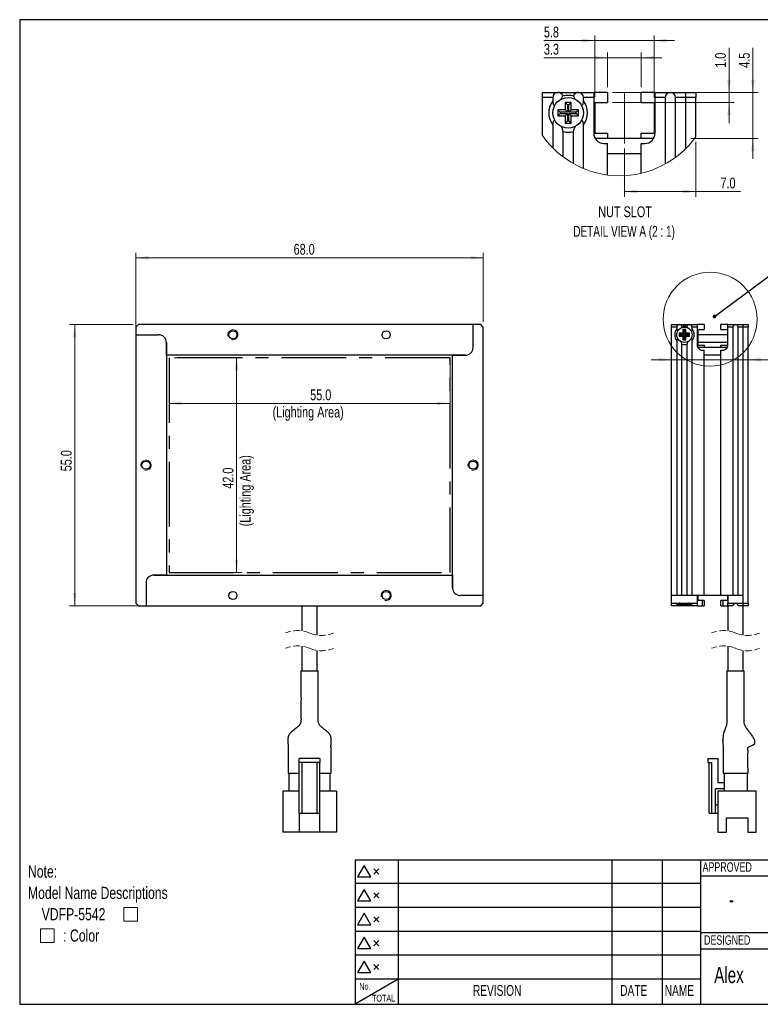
# Model space of a CAD drawing. Header units: millimetres. Extents: x 6 to 294, y 6 to 202.
# Tile 1 of 5: x 6 to 151, y 6 to 199. Entities that reach past the tile are written whole.
import ezdxf

# ---------------------------------------------------------------- set-up
doc = ezdxf.new("R2010")
doc.units = ezdxf.units.MM
doc.linetypes.add('CENTERX2', pattern=[20.32, 12.7, -2.54, 2.54, -2.54])
doc.linetypes.add('HIDDEN', pattern=[1.905, 1.27, -0.635])
doc.styles.add('SLDTEXTSTYLE0', font='TXT', dxfattribs={"width": 0.75})
doc.styles.add('SLDTEXTSTYLE1', font='TXT', dxfattribs={"width": 0.7})
doc.styles.add('SLDTEXTSTYLE7', font='TXT', dxfattribs={"width": 0.690476})
doc.dimstyles.new('SLDDIMSTYLE0', dxfattribs={"dimtxt": 2.116667, "dimasz": 2.5, "dimexe": 0, "dimexo": 0.0625, "dimgap": 0.529167, "dimtad": 1, "dimdec": 1, "dimrnd": 1e-09, "dimzin": 4, "dimdsep": 46, "dimtxsty": 'SLDTEXTSTYLE0', "dimsah": 1, "dimcen": 0.09, "dimadec": 0, "dimazin": 1, "dimtfac": 1, "dimtdec": 1, "dimtmove": 0, "dimatfit": 0, "dimfxl": 1, "dimfrac": 2, "dimtolj": 1, "dimtzin": 12, "dimarcsym": 0})
doc.dimstyles.new('SLDDIMSTYLE1', dxfattribs={"dimtxt": 0.18, "dimasz": 0.7, "dimexe": 0, "dimexo": 0.0625, "dimgap": 0, "dimtad": 0, "dimtih": 1, "dimtoh": 1, "dimdec": 0, "dimrnd": 1e-09, "dimzin": 0, "dimdsep": 46, "dimtxsty": 'Standard', "dimblk1": 'DOT', "dimblk2": 'DOT', "dimsah": 1, "dimcen": 0.09, "dimadec": 0, "dimazin": 0, "dimtfac": 0.7, "dimtdec": 0, "dimtofl": 0, "dimtmove": 0, "dimatfit": 3, "dimldrblk": 'DOT', "dimfxl": 1, "dimfrac": 2, "dimtolj": 1, "dimtzin": 0, "dimarcsym": 0})
doc.dimstyles.new('SLDDIMSTYLE2', dxfattribs={"dimtxt": 2.116667, "dimasz": 2.5, "dimexe": 0, "dimexo": 0.0625, "dimgap": 0.529167, "dimtad": 1, "dimdec": 1, "dimlfac": 0.5, "dimrnd": 1e-09, "dimzin": 12, "dimdsep": 46, "dimtxsty": 'SLDTEXTSTYLE0', "dimsah": 1, "dimcen": 0.09, "dimadec": 0, "dimazin": 3, "dimtfac": 1, "dimtdec": 1, "dimtmove": 0, "dimatfit": 0, "dimfxl": 1, "dimfrac": 2, "dimtolj": 1, "dimtzin": 12, "dimarcsym": 0})
doc.dimstyles.new('SLDDIMSTYLE3', dxfattribs={"dimtxt": 2.116667, "dimasz": 2.5, "dimexe": 0, "dimexo": 0.0625, "dimgap": 0.529167, "dimtad": 1, "dimdec": 1, "dimlfac": 0.5, "dimrnd": 1e-09, "dimzin": 4, "dimdsep": 46, "dimtxsty": 'SLDTEXTSTYLE0', "dimsah": 1, "dimcen": 0.09, "dimadec": 0, "dimazin": 1, "dimtfac": 1, "dimtdec": 1, "dimtofl": 0, "dimtmove": 0, "dimatfit": 3, "dimfxl": 1, "dimfrac": 2, "dimtolj": 1, "dimtzin": 12, "dimarcsym": 0})
doc.dimstyles.new('SLDDIMSTYLE4', dxfattribs={"dimtxt": 2.116667, "dimasz": 2.5, "dimexe": 0, "dimexo": 0.0625, "dimgap": 0.529167, "dimtad": 1, "dimdec": 1, "dimlfac": 0.5, "dimrnd": 1e-09, "dimzin": 4, "dimdsep": 46, "dimtxsty": 'SLDTEXTSTYLE0', "dimsah": 1, "dimcen": 0.09, "dimadec": 0, "dimazin": 1, "dimtfac": 1, "dimtdec": 1, "dimtmove": 0, "dimatfit": 0, "dimfxl": 1, "dimfrac": 2, "dimtolj": 1, "dimtzin": 12, "dimarcsym": 0})
doc.dimstyles.new('SLDDIMSTYLE5', dxfattribs={"dimtxt": 2.116667, "dimasz": 2.5, "dimexe": 0, "dimexo": 0.0625, "dimgap": 0.529167, "dimtad": 1, "dimdec": 1, "dimrnd": 1e-09, "dimzin": 4, "dimdsep": 46, "dimtxsty": 'SLDTEXTSTYLE0', "dimsah": 1, "dimcen": 0.09, "dimadec": 0, "dimazin": 1, "dimtfac": 1, "dimtdec": 1, "dimtofl": 0, "dimtmove": 0, "dimatfit": 3, "dimfxl": 1, "dimfrac": 2, "dimtolj": 1, "dimtzin": 12, "dimarcsym": 0})

# ---------------------------------------------------------------- blocks, each defined once
blk = doc.blocks.new('SW_SYMBOL_AWLD_SQR')
at = {"color": 0, "linetype": 'Continuous', "lineweight": 0}
for p, q in [((1600, 1600), (0, 1600)), ((0, 1600), (0, 0)), ((1600, 0), (1600, 1600)), ((0, 0), (1600, 0))]:
    blk.add_line(p, q, dxfattribs=at)
blk = doc.blocks.new('SW_NOTE_1')
at = {"color": 0, "linetype": 'Continuous', "lineweight": 0, "xscale": 0.0016898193, "yscale": 0.0016898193, "zscale": 0.0016898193}
for p in [(18.74, -7.85), (2.44, -12.03)]:
    blk.add_blockref('SW_SYMBOL_AWLD_SQR', p, dxfattribs=at)
at = {"color": 0, "linetype": 'Continuous', "lineweight": 0, "attachment_point": 1, "style": 'SLDTEXTSTYLE0'}
for s, insert, char_height in [('Note:', (0, 3.07), 2.381), ('Model Name Descriptions', (0, -1.11), 2.3813), ('VDFP-5542', (2.68, -5.28), 2.381), (': Color', (6.9, -9.46), 2.381)]:
    blk.add_mtext(s, dxfattribs=dict(at, insert=insert, char_height=char_height))
blk = doc.blocks.new('_D')
at = {"color": 7, "linetype": 'Continuous', "lineweight": 18}
for p, q in [((133.47, 132.54), (129.47, 132.54)), ((148.47, 132.54), (133.47, 132.54)), ((148.47, 132.54), (168.23, 132.54))]:
    blk.add_line(p, q, dxfattribs=at)
for points in [[(133.47, 132.54), (130.97, 132.89), (130.97, 132.19)], [(148.47, 132.54), (150.97, 132.19), (150.97, 132.89)]]:
    blk.add_solid(points, dxfattribs=at)
at = {"color": 7, "linetype": 'Continuous', "lineweight": 18, "insert": (162.76, 135.27), "char_height": 2.117, "attachment_point": 1, "style": 'SLDTEXTSTYLE0'}
blk.add_mtext('15.0', dxfattribs=at)
blk = doc.blocks.new('_DOT')
at = {"color": 0, "linetype": 'ByBlock', "lineweight": -2}
blk.add_line((-0.5, 0), (-1, 0), dxfattribs=at)
at = {"color": 0, "linetype": 'ByBlock', "const_width": 0.5}
blk.add_lwpolyline([(-0.25, 0, 1), (0.25, 0, 1)], format="xyb", close=True, dxfattribs=at)
blk = doc.blocks.new('_D_1')
at = {"color": 7, "linetype": 'Continuous', "lineweight": 18}
for p, q in [((118.42, 194.95), (108.47, 194.95)), ((118.42, 183.82), (118.42, 195.95)), ((118.42, 194.95), (130.02, 194.95)), ((130.02, 183.82), (130.02, 195.95)), ((130.02, 194.95), (134.02, 194.95))]:
    blk.add_line(p, q, dxfattribs=at)
for points in [[(118.42, 194.95), (115.92, 195.3), (115.92, 194.6)], [(130.02, 194.95), (132.52, 194.6), (132.52, 195.3)]]:
    blk.add_solid(points, dxfattribs=at)
at = {"color": 7, "linetype": 'Continuous', "lineweight": 18, "insert": (108.47, 197.68), "char_height": 2.117, "attachment_point": 1, "style": 'SLDTEXTSTYLE0'}
blk.add_mtext('5.8', dxfattribs=at)
blk = doc.blocks.new('_D_2')
at = {"color": 7, "linetype": 'Continuous', "lineweight": 18}
for p, q in [((120.92, 185.82), (120.92, 192.59)), ((127.52, 185.82), (127.52, 192.59)), ((120.92, 191.59), (108.47, 191.59)), ((120.92, 191.59), (127.52, 191.59)), ((127.52, 191.59), (131.52, 191.59))]:
    blk.add_line(p, q, dxfattribs=at)
for points in [[(120.92, 191.59), (118.42, 191.94), (118.42, 191.24)], [(127.52, 191.59), (130.02, 191.24), (130.02, 191.94)]]:
    blk.add_solid(points, dxfattribs=at)
at = {"color": 7, "linetype": 'Continuous', "lineweight": 18, "insert": (108.47, 194.32), "char_height": 2.117, "attachment_point": 1, "style": 'SLDTEXTSTYLE0'}
blk.add_mtext('3.3', dxfattribs=at)
blk = doc.blocks.new('_D_3')
at = {"color": 7, "linetype": 'Continuous', "lineweight": 18}
for p, q in [((124.22, 173.82), (124.22, 164.42)), ((138.22, 175.17), (138.22, 164.42)), ((124.22, 165.42), (138.22, 165.42)), ((138.22, 165.42), (146.93, 165.42))]:
    blk.add_line(p, q, dxfattribs=at)
for points in [[(124.22, 165.42), (126.72, 165.07), (126.72, 165.77)], [(138.22, 165.42), (135.72, 165.77), (135.72, 165.07)]]:
    blk.add_solid(points, dxfattribs=at)
at = {"color": 7, "linetype": 'Continuous', "lineweight": 18, "insert": (143.02, 168.15), "char_height": 2.117, "attachment_point": 1, "style": 'SLDTEXTSTYLE0'}
blk.add_mtext('7.0', dxfattribs=at)
blk = doc.blocks.new('_D_4')
at = {"color": 7, "linetype": 'Continuous', "lineweight": 18}
for p, q in [((149.37, 184.82), (149.37, 193.54)), ((121.92, 184.82), (150.37, 184.82)), ((149.37, 184.82), (149.37, 175.82)), ((137.22, 175.82), (150.37, 175.82)), ((149.37, 175.82), (149.37, 171.82))]:
    blk.add_line(p, q, dxfattribs=at)
for points in [[(149.37, 184.82), (149.72, 187.32), (149.02, 187.32)], [(149.37, 175.82), (149.02, 173.32), (149.72, 173.32)]]:
    blk.add_solid(points, dxfattribs=at)
at = {"color": 7, "linetype": 'Continuous', "lineweight": 18, "insert": (146.64, 189.63), "char_height": 2.117, "attachment_point": 1, "rotation": 90, "style": 'SLDTEXTSTYLE0'}
blk.add_mtext('4.5', dxfattribs=at)
blk = doc.blocks.new('_D_5')
at = {"color": 7, "linetype": 'Continuous', "lineweight": 18}
for p, q in [((144.7, 184.82), (144.7, 193.54)), ((121.92, 184.82), (145.7, 184.82)), ((144.7, 184.82), (144.7, 182.82)), ((121.92, 182.82), (145.7, 182.82)), ((144.7, 182.82), (144.7, 178.82))]:
    blk.add_line(p, q, dxfattribs=at)
for points in [[(144.7, 184.82), (145.05, 187.32), (144.35, 187.32)], [(144.7, 182.82), (144.35, 180.32), (145.05, 180.32)]]:
    blk.add_solid(points, dxfattribs=at)
at = {"color": 7, "linetype": 'Continuous', "lineweight": 18, "insert": (141.97, 189.63), "char_height": 2.117, "attachment_point": 1, "rotation": 90, "style": 'SLDTEXTSTYLE0'}
blk.add_mtext('1.0', dxfattribs=at)
blk = doc.blocks.new('SW_NOTE_4')
at = {"color": 0, "linetype": 'Continuous', "lineweight": 18, "attachment_point": 2}
for s, insert, char_height, style in [('NUT SLOT', (6.09, 2.73), 2.117, 'SLDTEXTSTYLE0'), ('DETAIL VIEW A (2 : 1)', (5.9, -1.09), 2.1167, 'SLDTEXTSTYLE7')]:
    blk.add_mtext(s, dxfattribs=dict(at, insert=insert, char_height=char_height, style=style))
blk = doc.blocks.new('_D_6')
at = {"color": 7, "linetype": 'Continuous', "lineweight": 18}
for p, q in [((28.62, 138.41), (28.62, 153.46)), ((28.62, 152.46), (96.62, 152.46)), ((96.62, 139.91), (96.62, 153.46))]:
    blk.add_line(p, q, dxfattribs=at)
for points in [[(28.62, 152.46), (31.12, 152.11), (31.12, 152.81)], [(96.62, 152.46), (94.12, 152.81), (94.12, 152.11)]]:
    blk.add_solid(points, dxfattribs=at)
at = {"color": 7, "linetype": 'Continuous', "lineweight": 18, "insert": (59.5, 155.19), "char_height": 2.117, "attachment_point": 1, "style": 'SLDTEXTSTYLE0'}
blk.add_mtext('68.0', dxfattribs=at)
blk = doc.blocks.new('_D_7')
at = {"color": 7, "linetype": 'Continuous', "lineweight": 18}
for p, q in [((28.12, 139.41), (15.68, 139.41)), ((16.68, 139.41), (16.68, 84.41)), ((29.62, 84.41), (15.68, 84.41))]:
    blk.add_line(p, q, dxfattribs=at)
for points in [[(16.68, 139.41), (16.33, 136.91), (17.03, 136.91)], [(16.68, 84.41), (17.03, 86.91), (16.33, 86.91)]]:
    blk.add_solid(points, dxfattribs=at)
at = {"color": 7, "linetype": 'Continuous', "lineweight": 18, "insert": (13.95, 110.71), "char_height": 2.117, "attachment_point": 1, "rotation": 90, "style": 'SLDTEXTSTYLE0'}
blk.add_mtext('55.0', dxfattribs=at)
blk = doc.blocks.new('_D_8')
at = {"color": 7, "linetype": 'Continuous', "lineweight": 18}
for p, q in [((35.12, 131.91), (35.12, 122.99)), ((90.12, 131.91), (90.12, 122.99)), ((90.12, 123.99), (35.12, 123.99))]:
    blk.add_line(p, q, dxfattribs=at)
for points in [[(35.12, 123.99), (37.62, 123.64), (37.62, 124.34)], [(90.12, 123.99), (87.62, 124.34), (87.62, 123.64)]]:
    blk.add_solid(points, dxfattribs=at)
at = {"color": 7, "linetype": 'Continuous', "lineweight": 18, "attachment_point": 1, "style": 'SLDTEXTSTYLE0'}
for s, insert, char_height in [('55.0', (62.74, 126.72), 2.117), ('(Lighting Area)', (55.38, 123.35), 2.1167)]:
    blk.add_mtext(s, dxfattribs=dict(at, insert=insert, char_height=char_height))
blk = doc.blocks.new('_D_9')
at = {"color": 7, "linetype": 'Continuous', "lineweight": 18}
for p, q in [((36.12, 132.91), (49.35, 132.91)), ((48.35, 132.91), (48.35, 90.91)), ((36.12, 90.91), (49.35, 90.91))]:
    blk.add_line(p, q, dxfattribs=at)
for points in [[(48.35, 132.91), (48, 130.41), (48.7, 130.41)], [(48.35, 90.91), (48.7, 93.41), (48, 93.41)]]:
    blk.add_solid(points, dxfattribs=at)
at = {"color": 7, "linetype": 'Continuous', "lineweight": 18, "attachment_point": 1, "rotation": 90, "style": 'SLDTEXTSTYLE0'}
for s, insert, char_height in [('(Lighting Area)', (48.98, 99.94), 2.1167), ('42.0', (45.62, 107.3), 2.117)]:
    blk.add_mtext(s, dxfattribs=dict(at, insert=insert, char_height=char_height))

msp = doc.modelspace()

# ---------------------------------------------------------------- linework, layer by layer
at = {"color": 7, "linetype": 'Continuous', "lineweight": 25}
for p, q in [((5.9, 199.04), (5.9, 6.45)), ((291.14, 199.04), (5.9, 199.04)), ((108.22, 184.82), (111.22, 184.82)), ((108.22, 183.82), (108.22, 184.82)), ((108.22, 176.36), (108.22, 183.82)), ((110.22, 183.82), (108.22, 183.82)), ((110.22, 183.82), (110.22, 183.15)), ((111.22, 184.82), (115.22, 184.82)), ((115.22, 184.82), (118.22, 184.82)), ((116.22, 183.15), (116.22, 183.82)), ((118.22, 183.82), (116.22, 183.82)), ((118.22, 184.82), (118.22, 183.82)), ((120.92, 184.82), (118.22, 184.82)), ((118.22, 183.82), (118.22, 176.82)), ((120.92, 184.82), (120.92, 182.82)), ((127.52, 182.82), (127.52, 184.82)), ((130.22, 184.82), (127.52, 184.82)), ((130.22, 184.82), (133.22, 184.82)), ((130.22, 183.82), (130.22, 184.82)), ((132.22, 183.82), (130.22, 183.82)), ((130.22, 176.82), (130.22, 183.82)), ((132.22, 183.82), (132.22, 170.83)), ((133.22, 184.82), (136.22, 184.82)), ((134.22, 172.11), (134.22, 183.82)), ((136.22, 183.82), (134.22, 183.82)), ((136.22, 184.82), (138.22, 184.82)), ((136.22, 183.82), (136.22, 184.82)), ((136.22, 173.83), (136.22, 183.82)), ((138.22, 183.82), (136.22, 183.82)), ((138.22, 184.82), (138.22, 183.82)), ((138.22, 176.17), (138.22, 183.82)), ((112.62, 181.42), (111.22, 181.42)), ((111.22, 181.42), (111.22, 180.22)), ((111.66, 180.98), (111.22, 181.42)), ((113.82, 182.82), (112.62, 182.82)), ((112.62, 182.82), (112.62, 181.42)), ((113.06, 182.38), (112.62, 182.82)), ((113.06, 180.98), (112.62, 181.42)), ((113.06, 182.38), (113.06, 180.98)), ((113.37, 182.38), (113.06, 182.38)), ((113.37, 182.38), (113.82, 182.82)), ((113.37, 180.98), (113.37, 182.38)), ((113.37, 180.98), (113.82, 181.42)), ((113.82, 181.42), (113.82, 182.82)), ((115.22, 181.42), (113.82, 181.42)), ((114.77, 180.98), (115.22, 181.42)), ((115.22, 180.22), (115.22, 181.42)), ((118.42, 182.82), (120.92, 182.82)), ((118.42, 182.82), (118.42, 176.82)), ((127.52, 182.82), (130.02, 182.82)), ((130.02, 182.82), (130.02, 176.82)), ((111.66, 180.67), (111.22, 180.22)), ((111.22, 180.22), (112.62, 180.22)), ((113.06, 180.98), (111.66, 180.98)), ((111.66, 180.98), (111.66, 180.67)), ((111.66, 180.67), (113.06, 180.67)), ((113.06, 180.67), (112.62, 180.22)), ((112.62, 180.22), (112.62, 178.82)), ((113.06, 179.27), (112.62, 178.82)), ((113.06, 180.67), (113.06, 179.27)), ((113.06, 179.27), (113.37, 179.27)), ((114.77, 180.98), (113.37, 180.98)), ((113.37, 179.27), (113.37, 180.67)), ((113.37, 180.67), (113.82, 180.22)), ((113.37, 180.67), (114.77, 180.67)), ((113.37, 179.27), (113.82, 178.82)), ((113.82, 178.82), (113.82, 180.22)), ((113.82, 180.22), (115.22, 180.22)), ((114.77, 180.67), (114.77, 180.98)), ((114.77, 180.67), (115.22, 180.22)), ((110.22, 178.49), (110.22, 173.97)), ((112.62, 178.82), (113.82, 178.82)), ((116.22, 169.93), (116.22, 178.49)), ((112.22, 172.22), (112.22, 177.15)), ((114.22, 177.15), (114.22, 170.9)), ((118.42, 176.82), (120.92, 176.82)), ((120.92, 176.82), (120.92, 175.82)), ((127.52, 175.82), (120.92, 175.82)), ((127.52, 175.82), (127.52, 176.82)), ((127.52, 176.82), (130.02, 176.82)), ((120.22, 174.82), (120.92, 174.82)), ((120.92, 168.67), (120.92, 174.82)), ((127.52, 169.01), (127.52, 174.82)), ((127.52, 174.82), (128.22, 174.82)), ((127.52, 172.82), (120.92, 172.82)), ((29.12, 139.41), (28.62, 138.91)), ((28.62, 138.91), (28.62, 137.41)), ((94.62, 139.41), (29.12, 139.41)), ((94.62, 134.91), (94.62, 139.41)), ((96.12, 139.41), (94.62, 139.41)), ((96.62, 138.91), (96.12, 139.41)), ((96.62, 86.41), (96.62, 138.91)), ((133.47, 139.41), (134.97, 139.41)), ((133.47, 138.91), (133.47, 139.41)), ((133.47, 86.41), (133.47, 138.91)), ((134.47, 138.91), (133.47, 138.91)), ((134.47, 138.91), (134.47, 138.57)), ((134.97, 139.41), (136.97, 139.41)), ((136.97, 139.41), (138.47, 139.41)), ((137.47, 138.57), (137.47, 138.91)), ((138.47, 138.91), (137.47, 138.91)), ((138.47, 139.41), (138.47, 138.91)), ((139.82, 139.41), (138.47, 139.41)), ((138.47, 138.91), (138.47, 135.41)), ((139.82, 139.41), (139.82, 138.41)), ((143.12, 138.41), (143.12, 139.41)), ((144.47, 139.41), (143.12, 139.41)), ((144.47, 139.41), (145.97, 139.41)), ((144.47, 138.91), (144.47, 139.41)), ((145.47, 138.91), (144.47, 138.91)), ((144.47, 135.41), (144.47, 138.91)), ((145.47, 138.91), (145.47, 86.41)), ((145.97, 139.41), (147.47, 139.41)), ((146.47, 86.41), (146.47, 138.91)), ((147.47, 138.91), (146.47, 138.91)), ((147.47, 139.41), (148.47, 139.41)), ((147.47, 138.91), (147.47, 139.41)), ((147.47, 84.91), (147.47, 138.91)), ((148.47, 138.91), (147.47, 138.91)), ((147.47, 86.41), (147.47, 138.91)), ((148.47, 139.41), (148.47, 138.91)), ((148.47, 84.91), (148.47, 138.91)), ((28.62, 137.41), (33.12, 137.41)), ((28.62, 137.41), (28.62, 84.91)), ((135.67, 137.71), (134.97, 137.71)), ((134.97, 137.71), (134.97, 137.11)), ((135.19, 137.48), (134.97, 137.71)), ((135.19, 137.33), (134.97, 137.11)), ((134.97, 137.11), (135.67, 137.11)), ((135.89, 137.48), (135.19, 137.48)), ((135.19, 137.48), (135.19, 137.33)), ((135.19, 137.33), (135.89, 137.33)), ((136.27, 138.41), (135.67, 138.41)), ((135.67, 138.41), (135.67, 137.71)), ((135.89, 138.18), (135.67, 138.41)), ((135.89, 137.48), (135.67, 137.71)), ((135.89, 137.33), (135.67, 137.11)), ((135.67, 137.11), (135.67, 136.41)), ((135.89, 138.18), (135.89, 137.48)), ((136.05, 138.18), (135.89, 138.18)), ((135.89, 137.33), (135.89, 136.63)), ((136.05, 138.18), (136.27, 138.41)), ((136.05, 137.48), (136.05, 138.18)), ((136.05, 137.48), (136.27, 137.71)), ((136.75, 137.48), (136.05, 137.48)), ((136.05, 136.63), (136.05, 137.33)), ((136.05, 137.33), (136.27, 137.11)), ((136.05, 137.33), (136.75, 137.33)), ((136.27, 137.71), (136.27, 138.41)), ((136.97, 137.71), (136.27, 137.71)), ((136.27, 136.41), (136.27, 137.11)), ((136.27, 137.11), (136.97, 137.11)), ((136.75, 137.48), (136.97, 137.71)), ((136.75, 137.33), (136.75, 137.48)), ((136.75, 137.33), (136.97, 137.11)), ((136.97, 137.11), (136.97, 137.71)), ((138.57, 138.41), (139.82, 138.41)), ((138.57, 138.41), (138.57, 135.41)), ((139.82, 137.41), (138.57, 137.41)), ((143.12, 137.41), (139.82, 137.41)), ((143.12, 138.41), (144.37, 138.41)), ((144.37, 137.41), (143.12, 137.41)), ((144.37, 138.41), (144.37, 135.41)), ((34.62, 135.91), (34.62, 90.41)), ((34.62, 133.41), (34.62, 135.91)), ((134.47, 136.24), (134.47, 86.41)), ((135.47, 86.41), (135.47, 135.57)), ((135.89, 136.63), (135.67, 136.41)), ((135.67, 136.41), (136.27, 136.41)), ((135.89, 136.63), (136.05, 136.63)), ((136.05, 136.63), (136.27, 136.41)), ((136.47, 135.57), (136.47, 86.41)), ((137.47, 86.41), (137.47, 136.24)), ((138.57, 135.41), (139.82, 135.41)), ((139.82, 135.41), (139.82, 134.91)), ((143.12, 134.91), (139.82, 134.91)), ((143.12, 134.91), (143.12, 135.41)), ((143.12, 135.41), (144.37, 135.41)), ((93.12, 133.41), (34.62, 133.41)), ((90.62, 87.91), (90.62, 133.41)), ((90.62, 133.41), (93.12, 133.41)), ((139.47, 134.41), (139.82, 134.41)), ((139.82, 86.41), (139.82, 134.41)), ((143.12, 133.41), (139.82, 133.41)), ((143.12, 86.41), (143.12, 134.41)), ((143.12, 134.41), (143.47, 134.41)), ((30.62, 88.91), (30.62, 84.41)), ((34.62, 90.41), (32.12, 90.41)), ((32.12, 90.41), (90.62, 90.41)), ((90.62, 90.41), (90.62, 87.91)), ((28.62, 84.91), (29.12, 84.41)), ((96.62, 86.41), (92.12, 86.41)), ((96.12, 84.41), (96.62, 84.91)), ((96.62, 84.91), (96.62, 86.41)), ((134.47, 86.41), (133.47, 86.41)), ((133.47, 84.91), (133.47, 86.41)), ((138.47, 86.41), (133.47, 86.41)), ((133.47, 84.91), (134.97, 84.91)), ((133.47, 84.41), (133.47, 84.91)), ((134.67, 84.81), (134.57, 84.71)), ((134.97, 84.91), (136.97, 84.91)), ((136.47, 86.41), (135.47, 86.41)), ((136.97, 84.91), (138.47, 84.91)), ((137.37, 84.71), (137.27, 84.81)), ((139.82, 86.41), (137.47, 86.41)), ((138.47, 86.41), (138.47, 84.91)), ((138.47, 84.91), (138.47, 84.41)), ((138.57, 86.41), (138.57, 85.41)), ((139.47, 85.41), (138.57, 85.41)), ((139.47, 85.41), (139.47, 84.41)), ((139.82, 85.41), (139.47, 85.41)), ((143.12, 86.41), (139.82, 86.41)), ((139.82, 85.41), (139.82, 84.41)), ((145.47, 86.41), (143.12, 86.41)), ((143.12, 84.41), (143.12, 85.41)), ((143.47, 85.41), (143.12, 85.41)), ((143.47, 85.41), (143.47, 84.41)), ((144.37, 85.41), (143.47, 85.41)), ((144.37, 86.41), (144.37, 85.41)), ((144.47, 86.41), (144.47, 84.91)), ((147.47, 86.41), (144.47, 86.41)), ((144.47, 84.91), (145.97, 84.91)), ((144.47, 84.41), (144.47, 84.91)), ((145.97, 84.91), (147.47, 84.91)), ((147.47, 86.41), (146.47, 86.41)), ((147.47, 84.91), (147.47, 86.41)), ((147.47, 84.91), (148.47, 84.91)), ((147.47, 84.41), (147.47, 84.91)), ((148.47, 84.91), (148.47, 84.41)), ((29.12, 84.41), (30.62, 84.41)), ((30.62, 84.41), (96.12, 84.41)), ((61.12, 84.41), (61.12, 79.49)), ((64.12, 78.67), (64.12, 84.41)), ((134.47, 84.41), (133.47, 84.41)), ((135.97, 84.41), (134.47, 84.41)), ((135.97, 84.61), (134.51, 84.61)), ((137.43, 84.61), (135.97, 84.61)), ((137.47, 84.41), (135.97, 84.41)), ((138.47, 84.41), (137.47, 84.41)), ((138.47, 84.41), (139.47, 84.41)), ((139.47, 84.41), (139.82, 84.41)), ((143.12, 84.41), (143.47, 84.41)), ((143.47, 84.41), (144.47, 84.41)), ((144.47, 84.41), (144.47, 79.49)), ((145.47, 84.41), (144.47, 84.41)), ((147.47, 84.41), (146.47, 84.41)), ((147.47, 78.67), (147.47, 84.41)), ((148.47, 84.41), (147.47, 84.41)), ((61.12, 76.49), (61.12, 71.67)), ((64.12, 71.67), (64.12, 75.67)), ((144.47, 76.49), (144.47, 71.67)), ((147.47, 71.67), (147.47, 75.67)), ((60.92, 71.67), (64.32, 71.67)), ((144.27, 71.67), (147.67, 71.67)), ((149.37, 58.76), (149.42, 58.66)), ((64.62, 54.52), (60.62, 54.52)), ((60.62, 53.72), (60.62, 54.52)), ((64.62, 54.52), (64.62, 53.72)), ((140.52, 54.52), (140.52, 53.72)), ((140.52, 54.52), (142.52, 54.52)), ((142.52, 54.52), (142.52, 49.82)), ((64.62, 53.72), (60.62, 53.72)), ((60.62, 43.82), (60.62, 53.72)), ((61.12, 53.72), (61.12, 43.82)), ((64.12, 43.82), (64.12, 53.72)), ((64.62, 43.82), (64.62, 53.72)), ((140.52, 53.72), (141.32, 53.72)), ((140.82, 43.82), (140.82, 53.72)), ((141.32, 43.82), (141.32, 53.72)), ((58.42, 51.67), (58.92, 51.67)), ((58.62, 48.12), (58.62, 51.67)), ((58.92, 51.67), (60.62, 51.67)), ((64.62, 51.67), (66.32, 51.67)), ((66.32, 51.67), (66.82, 51.67)), ((66.62, 51.67), (66.62, 48.12)), ((143.52, 51.67), (144.02, 51.67)), ((143.72, 51.67), (143.72, 48.12)), ((144.02, 51.67), (147.92, 51.67)), ((147.92, 51.67), (148.42, 51.67)), ((148.22, 51.67), (148.22, 48.12)), ((143.72, 48.62), (142.02, 48.62)), ((142.02, 43.82), (142.02, 48.62)), ((142.52, 49.82), (143.72, 49.82)), ((57.37, 48.12), (57.37, 40.12)), ((60.62, 48.12), (57.37, 48.12)), ((67.87, 48.12), (64.62, 48.12)), ((67.87, 48.12), (67.87, 40.12)), ((142.52, 48.12), (142.52, 40.12)), ((150.02, 48.12), (142.52, 48.12)), ((150.02, 40.12), (150.02, 48.12)), ((142.52, 45.42), (142.02, 45.42)), ((60.62, 43.82), (61.12, 43.82)), ((60.62, 43.82), (60.62, 40.12)), ((61.12, 43.82), (64.12, 43.82)), ((64.12, 43.82), (64.62, 43.82)), ((64.62, 40.12), (64.62, 43.82)), ((140.82, 43.82), (141.32, 43.82)), ((141.32, 43.82), (142.02, 43.82)), ((142.02, 43.82), (142.42, 43.82)), ((142.52, 43.92), (142.42, 43.82)), ((144.2, 42.92), (148.35, 42.92)), ((144.2, 40.12), (144.2, 42.92)), ((148.35, 42.92), (148.35, 40.12)), ((60.62, 40.12), (57.37, 40.12)), ((64.62, 40.12), (60.62, 40.12)), ((67.87, 40.12), (64.62, 40.12)), ((142.52, 40.12), (144.2, 40.12)), ((148.35, 40.12), (150.02, 40.12)), ((71.56, 34.72), (71.56, 6.45)), ((71.56, 34.72), (139.14, 34.72)), ((79.94, 34.72), (79.94, 6.45)), ((121.79, 34.72), (121.79, 6.45)), ((131.64, 34.72), (131.64, 6.45)), ((139.14, 34.72), (139.14, 6.45)), ((139.14, 34.72), (291.14, 34.72)), ((73.31, 33.6), (72.02, 31.36)), ((74.6, 31.36), (73.31, 33.6)), ((75.18, 31.93), (76.18, 32.93)), ((75.18, 32.93), (76.18, 31.93)), ((72.02, 31.36), (74.6, 31.36)), ((291.14, 31.52), (139.14, 31.52)), ((79.94, 30.05), (71.56, 30.05)), ((73.31, 28.93), (72.02, 26.69)), ((74.6, 26.69), (73.31, 28.93)), ((91.14, 30.05), (79.94, 30.05)), ((102.34, 30.05), (91.14, 30.05)), ((139.14, 30.05), (102.34, 30.05)), ((75.18, 27.26), (76.18, 28.26)), ((75.18, 28.26), (76.18, 27.26)), ((79.94, 25.39), (71.56, 25.39)), ((72.02, 26.69), (74.6, 26.69)), ((91.14, 25.39), (79.94, 25.39)), ((102.34, 25.39), (91.14, 25.39)), ((139.14, 25.39), (102.34, 25.39)), ((73.31, 24.26), (72.02, 22.02)), ((74.6, 22.02), (73.31, 24.26)), ((75.18, 22.59), (76.18, 23.59)), ((75.18, 23.59), (76.18, 22.59)), ((72.02, 22.02), (74.6, 22.02)), ((79.94, 20.72), (71.56, 20.72)), ((73.31, 19.59), (72.02, 17.35)), ((74.6, 17.35), (73.31, 19.59)), ((91.14, 20.72), (79.94, 20.72)), ((102.34, 20.72), (91.14, 20.72)), ((139.14, 20.72), (102.34, 20.72)), ((163.14, 20.45), (139.14, 20.45)), ((72.02, 17.35), (74.6, 17.35)), ((75.18, 17.92), (76.18, 18.92)), ((75.18, 18.92), (76.18, 17.92)), ((79.94, 16.05), (71.56, 16.05)), ((91.14, 16.05), (79.94, 16.05)), ((102.34, 16.05), (91.14, 16.05)), ((139.14, 16.05), (102.34, 16.05)), ((163.14, 17.25), (139.14, 17.25)), ((73.31, 14.92), (72.02, 12.68)), ((74.6, 12.68), (73.31, 14.92)), ((75.18, 13.25), (76.18, 14.25)), ((75.18, 14.25), (76.18, 13.25)), ((72.02, 12.68), (74.6, 12.68)), ((79.94, 11.39), (71.56, 11.39)), ((79.94, 11.39), (71.56, 6.45)), ((91.14, 11.39), (79.94, 11.39)), ((102.34, 11.39), (91.14, 11.39)), ((139.14, 11.39), (102.34, 11.39)), ((5.9, 6.45), (291.14, 6.45))]:
    msp.add_line(p, q, dxfattribs=at)
at = {"color": 7, "linetype": 'CENTERX2', "lineweight": 18}
msp.add_line((124.22, 184.82), (124.22, 174.82), dxfattribs=at)
at = {"color": 8, "linetype": 'Continuous', "lineweight": 25}
for p, q in [((120.92, 175.82), (118.48, 175.82)), ((129.95, 175.82), (127.52, 175.82)), ((144.37, 135.91), (138.57, 135.91)), ((139.82, 134.91), (138.6, 134.91)), ((144.34, 134.91), (143.12, 134.91))]:
    msp.add_line(p, q, dxfattribs=at)
at = {"color": 7, "linetype": 'CENTERX2'}
for p, q in [((35.12, 132.91), (35.12, 90.91)), ((90.12, 132.91), (35.12, 132.91)), ((90.12, 90.91), (90.12, 132.91)), ((35.12, 90.91), (90.12, 90.91))]:
    msp.add_line(p, q, dxfattribs=at)
at = {"color": 7, "linetype": 'Continuous', "lineweight": 25}
for centre, radius in [((113.22, 180.82), 3), ((135.97, 137.41), 1.5), ((47.62, 137.41), 0.8), ((77.62, 137.41), 0.8), ((30.62, 111.91), 0.8), ((94.62, 111.91), 0.8), ((47.62, 86.41), 0.8), ((77.62, 86.41), 0.8)]:
    msp.add_circle(centre, radius, dxfattribs=at)
at = {"color": 7, "linetype": 'Continuous', "lineweight": 18}
msp.add_circle((141, 140.45), 9.19, dxfattribs=at)
at = {"color": 7, "linetype": 'Continuous', "lineweight": 25}
for centre, radius, start, end in [((113.22, 180.82), 3.8, 142.1362, 217.8638), ((111.22, 183.82), 1, 90.0009, 179.9992), ((111.22, 183.82), 1, 18.5796, 89.9985), ((115.22, 183.82), 1, 90.0012, 161.4206), ((115.22, 183.82), 1, 0.0012, 89.9987), ((113.22, 180.82), 3.8, 322.1363, 37.8637), ((133.22, 183.82), 1, 90.0014, 179.9987), ((133.22, 183.82), 1, 0.0008, 89.9991), ((113.22, 180.82), 3.8, 254.7417, 285.2583), ((120.22, 176.82), 2, 179.9996, 270.0003), ((128.22, 176.82), 2, 269.9997, 0.0004), ((134.97, 138.91), 0.5, 90.0009, 179.9992), ((134.97, 138.91), 0.5, 18.5796, 89.9985), ((136.97, 138.91), 0.5, 90.0005, 161.4213), ((136.97, 138.91), 0.5, 0.0012, 89.9987), ((145.97, 138.91), 0.5, 90.001, 179.9991), ((145.97, 138.91), 0.5, 0.0007, 89.9991), ((33.12, 135.91), 1.5, 360, 90.0002), ((135.97, 137.41), 1.9, 142.1364, 217.8636), ((135.97, 137.41), 1.9, 322.1363, 37.8637), ((93.12, 134.91), 1.5, 270, 0.0001), ((135.97, 137.41), 1.9, 254.7434, 285.2566), ((139.47, 135.41), 1, 179.9995, 270.0004), ((143.47, 135.41), 1, 269.9997, 0.0005), ((32.12, 88.91), 1.5, 90, 179.9999), ((92.12, 87.91), 1.5, 180, 270), ((134.97, 84.41), 0.5, 89.9999, 180), ((134.97, 84.41), 0.5, 18.5786, 90.0001), ((136.97, 84.41), 0.5, 89.9996, 161.4217), ((136.97, 84.41), 0.5, 359.9999, 90.0002), ((145.97, 84.41), 0.5, 89.9999, 180), ((145.97, 84.41), 0.5, 359.9999, 90.0002)]:
    msp.add_arc(centre, radius, start, end, dxfattribs=at)
at = {"color": 7, "linetype": 'Continuous', "lineweight": 18}
msp.add_arc((123.29, 186.9), 18.39, 214.9617, 324.2851, dxfattribs=at)
at = {"color": 7, "linetype": 'Continuous', "lineweight": 0}
for centre, start, end in [((47.62, 137.41), 254.9984, 194.9997), ((30.62, 111.91), 254.999, 194.9997), ((94.62, 111.91), 254.9998, 194.9999), ((77.62, 86.41), 254.9985, 194.9997)]:
    msp.add_arc(centre, 1, start, end, dxfattribs=at)
at = {"color": 7, "linetype": 'HIDDEN', "lineweight": 18}
for centre, start, end in [((60.28, 73.47), 67.3801, 112.6199), ((64.96, 84.69), 247.3801, 292.6199), ((143.63, 73.47), 67.3801, 112.6199), ((148.31, 84.69), 247.3801, 292.6199), ((60.28, 70.47), 67.3801, 112.6199), ((64.96, 81.69), 247.3801, 292.6199), ((143.63, 70.47), 67.3801, 112.6199), ((148.31, 81.69), 247.3801, 292.6199)]:
    msp.add_arc(centre, 6.08, start, end, dxfattribs=at)
at = {"color": 7, "linetype": 'Continuous', "lineweight": 25}
for points, knots in [([(110.22, 183.15), (110.22, 182.99), (110.24, 182.74), (110.33, 182.45), (110.45, 182.33), (110.56, 182.3), (110.65, 182.32), (110.69, 182.35), (110.71, 182.36)], [0, 0, 0, 0, 0.417247, 0.678363, 0.768156, 0.858943, 0.946113, 1, 1, 1, 1]), ([(111.71, 183.35), (111.78, 183.43), (111.98, 183.67), (112.09, 183.95), (112.16, 184.14)], [0, 0, 0, 0, 0.348539, 1, 1, 1, 1]), ([(114.27, 184.14), (113.98, 184.17), (113.28, 184.26), (112.58, 184.18), (112.16, 184.14)], [0, 0, 0, 0, 0.410815, 1, 1, 1, 1]), ([(114.27, 184.14), (114.28, 184.12), (114.34, 183.91), (114.48, 183.63), (114.67, 183.42), (114.72, 183.35)], [0, 0, 0, 0, 0.068742, 0.716208, 1, 1, 1, 1]), ([(115.79, 182.33), (115.81, 182.32), (115.87, 182.3), (115.96, 182.32), (116.07, 182.41), (116.2, 182.69), (116.21, 182.96), (116.22, 183.15)], [0, 0, 0, 0, 0.072289, 0.160357, 0.262845, 0.453889, 1, 1, 1, 1]), ([(110.69, 179.3), (110.68, 179.3), (110.65, 179.32), (110.57, 179.34), (110.47, 179.32), (110.36, 179.23), (110.24, 178.95), (110.23, 178.68), (110.22, 178.49)], [0, 0, 0, 0, 0.018446, 0.112075, 0.196367, 0.294459, 0.47731, 1, 1, 1, 1]), ([(116.22, 178.49), (116.21, 178.65), (116.2, 178.9), (116.1, 179.19), (115.98, 179.31), (115.88, 179.34), (115.79, 179.32), (115.74, 179.29), (115.73, 179.28)], [0, 0, 0, 0, 0.418955, 0.68114, 0.7713, 0.862459, 0.949986, 1, 1, 1, 1]), ([(112.22, 177.15), (112.2, 177.29), (112.16, 177.63), (111.94, 178.01), (111.76, 178.23), (111.7, 178.3)], [0, 0, 0, 0, 0.322403, 0.78414, 1, 1, 1, 1]), ([(114.68, 178.23), (114.62, 178.17), (114.45, 177.95), (114.26, 177.58), (114.23, 177.27), (114.22, 177.15)], [0, 0, 0, 0, 0.204429, 0.718305, 1, 1, 1, 1]), ([(135.22, 138.67), (135.25, 138.71), (135.35, 138.83), (135.41, 138.97), (135.44, 139.06)], [0, 0, 0, 0, 0.348552, 1, 1, 1, 1]), ([(136.5, 139.06), (136.35, 139.08), (136, 139.13), (135.65, 139.09), (135.44, 139.06)], [0, 0, 0, 0, 0.410816, 1, 1, 1, 1]), ([(136.5, 139.06), (136.5, 139.05), (136.53, 138.95), (136.6, 138.81), (136.7, 138.7), (136.72, 138.67)], [0, 0, 0, 0, 0.068742, 0.716207, 1, 1, 1, 1]), ([(134.47, 138.57), (134.47, 138.49), (134.48, 138.36), (134.53, 138.22), (134.59, 138.16), (134.64, 138.15), (134.69, 138.16), (134.71, 138.17), (134.72, 138.17)], [0, 0, 0, 0, 0.417257, 0.678371, 0.768164, 0.858948, 0.946113, 1, 1, 1, 1]), ([(137.26, 138.16), (137.27, 138.16), (137.3, 138.15), (137.34, 138.16), (137.4, 138.2), (137.46, 138.34), (137.47, 138.47), (137.47, 138.57)], [0, 0, 0, 0, 0.072286, 0.160355, 0.262841, 0.453882, 1, 1, 1, 1]), ([(134.71, 136.64), (134.7, 136.64), (134.69, 136.66), (134.65, 136.66), (134.6, 136.66), (134.54, 136.61), (134.48, 136.47), (134.47, 136.34), (134.47, 136.24)], [0, 0, 0, 0, 0.01844, 0.112071, 0.196362, 0.294462, 0.4773, 1, 1, 1, 1]), ([(135.47, 135.57), (135.46, 135.64), (135.44, 135.81), (135.33, 136), (135.24, 136.11), (135.21, 136.15)], [0, 0, 0, 0, 0.322403, 0.78414, 1, 1, 1, 1]), ([(136.7, 136.11), (136.67, 136.08), (136.58, 135.97), (136.49, 135.79), (136.48, 135.63), (136.47, 135.57)], [0, 0, 0, 0, 0.20443, 0.718305, 1, 1, 1, 1]), ([(137.47, 136.24), (137.47, 136.32), (137.46, 136.45), (137.41, 136.59), (137.35, 136.65), (137.3, 136.66), (137.26, 136.66), (137.23, 136.64), (137.23, 136.64)], [0, 0, 0, 0, 0.418951, 0.681133, 0.771301, 0.862456, 0.94998, 1, 1, 1, 1]), ([(136.5, 84.56), (136.35, 84.58), (136, 84.63), (135.65, 84.59), (135.44, 84.56)], [0, 0, 0, 0, 0.410816, 1, 1, 1, 1]), ([(60.92, 71.67), (60.92, 70.9), (60.93, 69.47), (60.94, 67.51), (60.95, 65.91), (60.94, 64.75), (60.93, 63.93), (60.91, 63.34), (60.91, 62.74), (60.97, 62.11), (60.92, 61.51), (60.62, 60.99), (60.14, 60.55), (59.6, 60.16), (59.16, 59.81), (58.86, 59.52), (58.64, 59.23), (58.51, 58.97), (58.44, 58.76), (58.41, 58.62), (58.39, 58.53), (58.39, 58.48), (58.38, 58.44), (58.37, 58.39), (58.37, 58.33), (58.37, 58.26), (58.36, 58.15), (58.36, 57.92), (58.38, 57.62), (58.41, 57.29), (58.43, 57.01), (58.42, 56.83), (58.42, 56.74)], [0, 0, 0, 0, 0.145896, 0.269075, 0.369081, 0.445908, 0.48828, 0.522924, 0.557943, 0.600294, 0.642273, 0.667986, 0.713266, 0.762913, 0.792635, 0.818923, 0.84187, 0.860445, 0.874276, 0.88309, 0.888212, 0.890351, 0.893013, 0.896204, 0.89993, 0.904193, 0.908989, 0.920128, 0.947377, 0.966618, 0.982843, 1, 1, 1, 1]), ([(66.82, 51.67), (66.82, 52.04), (66.82, 52.73), (66.82, 53.65), (66.82, 54.35), (66.82, 54.84), (66.82, 55.15), (66.82, 55.37), (66.82, 55.53), (66.82, 55.71), (66.82, 55.93), (66.82, 56.2), (66.82, 56.43), (66.82, 56.59), (66.82, 56.67), (66.82, 56.78), (66.81, 56.91), (66.81, 57.03), (66.82, 57.12), (66.82, 57.21), (66.83, 57.3), (66.84, 57.4), (66.85, 57.49), (66.86, 57.59), (66.87, 57.74), (66.88, 57.91), (66.88, 58.16), (66.87, 58.43), (66.82, 58.68), (66.76, 58.9), (66.67, 59.09), (66.56, 59.28), (66.42, 59.46), (66.18, 59.72), (65.8, 60.04), (65.33, 60.38), (64.85, 60.76), (64.51, 61.14), (64.32, 61.59), (64.28, 62.03), (64.31, 62.52), (64.34, 63.08), (64.32, 63.74), (64.3, 64.63), (64.29, 65.81), (64.29, 67.39), (64.31, 69.39), (64.32, 70.87), (64.32, 71.67)], [0, 0, 0, 0, 0.053243, 0.09746, 0.132382, 0.152473, 0.16739, 0.177198, 0.183286, 0.191209, 0.201614, 0.214944, 0.230944, 0.234473, 0.237581, 0.242575, 0.249321, 0.256368, 0.259491, 0.262982, 0.268621, 0.272426, 0.276971, 0.282054, 0.287185, 0.297293, 0.306865, 0.323277, 0.335351, 0.343484, 0.355543, 0.364518, 0.375496, 0.388583, 0.415312, 0.444619, 0.472249, 0.502414, 0.516752, 0.540702, 0.564612, 0.587164, 0.621488, 0.65862, 0.714017, 0.78942, 0.884864, 1, 1, 1, 1]), ([(144.27, 71.67), (144.27, 70.92), (144.27, 69.53), (144.28, 67.63), (144.28, 66.08), (144.28, 64.88), (144.27, 63.96), (144.27, 63.2), (144.27, 62.47), (144.29, 61.68), (144.2, 61.02), (144.02, 60.51), (143.86, 60.13), (143.69, 59.68), (143.56, 59.13), (143.5, 58.46), (143.5, 57.78), (143.53, 57.13), (143.52, 56.45), (143.52, 55.98), (143.52, 55.7)], [0, 0, 0, 0, 0.140072, 0.258609, 0.35519, 0.429792, 0.482592, 0.525664, 0.571601, 0.618974, 0.672928, 0.695428, 0.720132, 0.748999, 0.785767, 0.825312, 0.873218, 0.913232, 0.946479, 1, 1, 1, 1]), ([(149.37, 58.76), (149.23, 58.98), (148.99, 59.36), (148.6, 59.83), (148.3, 60.2), (148.02, 60.57), (147.8, 61), (147.67, 61.51), (147.65, 62.02), (147.67, 62.55), (147.68, 63.18), (147.67, 63.99), (147.66, 65.05), (147.66, 66.35), (147.66, 67.91), (147.67, 69.71), (147.67, 70.99), (147.67, 71.67)], [0, 0, 0, 0, 0.057478, 0.101283, 0.135754, 0.1636, 0.205627, 0.242683, 0.280828, 0.318871, 0.360736, 0.421514, 0.500357, 0.597672, 0.713529, 0.847791, 1, 1, 1, 1]), ([(143.49, 58.04), (143.49, 58.07), (143.49, 58.12), (143.49, 58.18), (143.49, 58.2)], [0, 0, 0, 0, 0.4995019, 1, 1, 1, 1]), ([(149.33, 57.12), (149.46, 57.2), (149.63, 57.31), (149.72, 57.5), (149.74, 57.58), (149.75, 57.61), (149.76, 57.63), (149.76, 57.64), (149.76, 57.65), (149.76, 57.66), (149.76, 57.68), (149.77, 57.72), (149.76, 57.85), (149.69, 58.21), (149.52, 58.51), (149.38, 58.73)], [0, 0, 0, 0, 0.231691, 0.309938, 0.34326, 0.358622, 0.365989, 0.369597, 0.373279, 0.381124, 0.389608, 0.408539, 0.4546, 0.583453, 1, 1, 1, 1]), ([(58.42, 56.92), (58.42, 56.88), (58.42, 56.78), (58.42, 56.57), (58.42, 56.28), (58.42, 55.93), (58.42, 55.65), (58.42, 55.4), (58.42, 55.11), (58.42, 54.62), (58.42, 53.86), (58.42, 52.85), (58.42, 52.09), (58.42, 51.67)], [0, 0, 0, 0, 0.024335, 0.052703, 0.124906, 0.186193, 0.252895, 0.286638, 0.326962, 0.421897, 0.565727, 0.758827, 1, 1, 1, 1]), ([(148.42, 51.67), (148.42, 52.07), (148.41, 52.8), (148.38, 53.74), (148.38, 54.45), (148.38, 54.92), (148.4, 55.27), (148.41, 55.59), (148.45, 55.91), (148.42, 56.24), (148.35, 56.48), (148.4, 56.62), (148.43, 56.69)], [0, 0, 0, 0, 0.237095, 0.434382, 0.560534, 0.663587, 0.716556, 0.766079, 0.855371, 0.91044, 0.960349, 1, 1, 1, 1]), ([(148.4, 56.57), (148.41, 56.62), (148.43, 56.73), (148.61, 56.83), (148.9, 56.96), (149.14, 57.05), (149.31, 57.11)], [0, 0, 0, 0, 0.120355, 0.300576, 0.521967, 1, 1, 1, 1]), ([(149.65, 57.39), (149.64, 57.38), (149.6, 57.31), (149.49, 57.21), (149.37, 57.14), (149.31, 57.11)], [0, 0, 0, 0, 0.0917581, 0.5301815, 1, 1, 1, 1]), ([(143.52, 55.71), (143.52, 55.64), (143.52, 55.47), (143.52, 55.18), (143.52, 54.8), (143.52, 54.34), (143.52, 53.79), (143.52, 53.16), (143.52, 52.44), (143.52, 51.94), (143.52, 51.67)], [0, 0, 0, 0, 0.051419, 0.123523, 0.216602, 0.330915, 0.466621, 0.62368, 0.801738, 1, 1, 1, 1])]:
    msp.add_open_spline(points, degree=3, knots=knots, dxfattribs=at)

# ---------------------------------------------------------------- block references
at = {"color": 7, "linetype": 'Continuous', "lineweight": 18}
msp.add_blockref('SW_NOTE_4', (118.27, 159.8), dxfattribs=at)
at = {"color": 7, "linetype": 'Continuous', "lineweight": 0}
msp.add_blockref('SW_NOTE_1', (7.52, 30.55), dxfattribs=at)

# ---------------------------------------------------------------- texts
at = {"color": 7, "linetype": 'Continuous', "lineweight": 0, "attachment_point": 2, "style": 'SLDTEXTSTYLE1'}
for s, insert, char_height in [('APPROVED', (144.34, 34.23), 1.852), ('-', (145.18, 28.55), 3.17), ('DESIGNED', (144.34, 19.95), 1.852), ('Alex', (144.69, 13.78), 3.175), ('No.', (73.45, 10.61), 1.323), ('REVISION', (99.33, 10.22), 2.117), ('DATE', (126.05, 10.22), 2.117), ('NAME', (134.99, 10.22), 2.117), ('TOTAL', (77.11, 8.32), 1.323)]:
    msp.add_mtext(s, dxfattribs=dict(at, insert=insert, char_height=char_height))

# ---------------------------------------------------------------- dimensions: what is measured, and where the dimension line sits
at = {"color": 7, "linetype": 'Continuous', "lineweight": 18}
for base, p1, p2, dimstyle, picture, middle in [((130.02, 194.95), (118.42, 182.82), (130.02, 182.82), 'SLDDIMSTYLE2', '_D_1', (110.43, 194.95)), ((127.52, 191.59), (120.92, 184.82), (127.52, 184.82), 'SLDDIMSTYLE2', '_D_2', (110.43, 191.59)), ((138.22, 165.42), (124.22, 174.82), (138.22, 176.17), 'SLDDIMSTYLE3', '_D_3', (144.98, 165.42)), ((96.62, 152.46), (28.62, 137.41), (96.62, 138.91), 'SLDDIMSTYLE5', '_D_6', (62.23, 152.46)), ((133.47, 132.54), (148.47, 138.91), (133.47, 138.91), 'SLDDIMSTYLE0', '_D', (165.49, 132.54)), ((35.12, 120.63), (90.12, 132.91), (35.12, 132.91), 'SLDDIMSTYLE5', '_D_8', (65.47, 120.63))]:
    dim = msp.add_linear_dim(base=base, p1=p1, p2=p2, dimstyle=dimstyle, dxfattribs=at)
    dim.commit()
    dim.dimension.update_dxf_attribs({"geometry": picture, "text_midpoint": middle, "dimtype": 160})
for base, p1, p2, dimstyle, picture, middle in [((149.37, 175.82), (120.92, 184.82), (136.22, 175.82), 'SLDDIMSTYLE2', '_D_4', (149.37, 191.59)), ((144.7, 182.82), (120.92, 184.82), (120.92, 182.82), 'SLDDIMSTYLE4', '_D_5', (144.7, 191.59)), ((16.68, 84.41), (29.12, 139.41), (30.62, 84.41), 'SLDDIMSTYLE5', '_D_7', (16.68, 113.45)), ((51.71, 90.91), (35.12, 132.91), (35.12, 90.91), 'SLDDIMSTYLE5', '_D_9', (51.71, 110.03))]:
    dim = msp.add_linear_dim(base=base, p1=p1, p2=p2, angle=90, dimstyle=dimstyle, dxfattribs=at)
    dim.commit()
    dim.dimension.update_dxf_attribs({"geometry": picture, "text_midpoint": middle, "dimtype": 160})

# ---------------------------------------------------------------- leaders
at = {"color": 7, "linetype": 'Continuous', "lineweight": 0}
msp.add_leader([(141.85, 140.97), (157.2, 152.36)], dimstyle='SLDDIMSTYLE1', dxfattribs=at)

doc.saveas('drawing.dxf')
